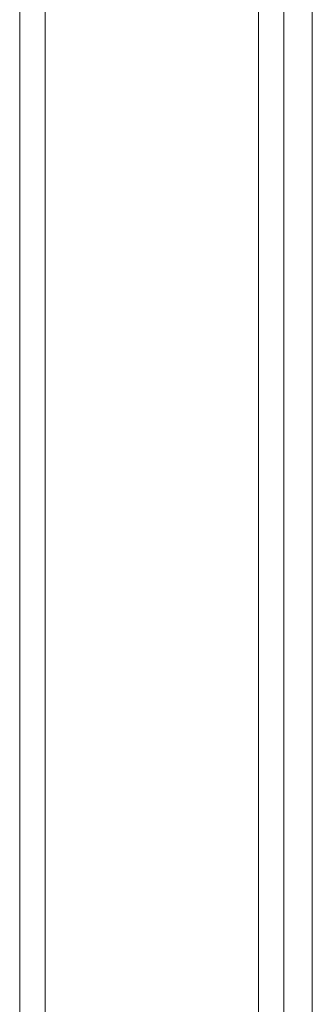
# Model space of a CAD drawing. Header units: inches. Extents: x 2934 to 6866, y 422 to 3136.
# Tile 58 of 84: x 6502 to 6530, y 1467 to 1561. Entities that reach past the tile are written whole.
import ezdxf

# ---------------------------------------------------------------- set-up
doc = ezdxf.new("R2010")
doc.units = ezdxf.units.IN
doc.header["$MEASUREMENT"] = 0
doc.layers.add('PWR_0400HP', color=7, linetype='Continuous')

# ---------------------------------------------------------------- blocks, each defined once
blk = doc.blocks.new('SS06 350-468 SIDE')
at = {"color": 7, "linetype": 'Continuous', "lineweight": 15}
for p, q in [((8310.433, 7420.86), (8310.433, 7955.46)), ((8313.133, 7449.91), (8313.133, 7926.41)), ((8315.533, 7926.41), (8315.533, 7449.91)), ((8335.733, 7926.41), (8335.733, 7449.91)), ((8338.133, 7926.41), (8338.133, 7449.91))]:
    blk.add_line(p, q, dxfattribs=at)

msp = doc.modelspace()

# ---------------------------------------------------------------- block references
at = {"layer": 'PWR_0400HP', "xscale": -1}
msp.add_blockref('SS06 350-468 SIDE', (14839.945, -6028.564), dxfattribs=at)

doc.saveas('drawing.dxf')
